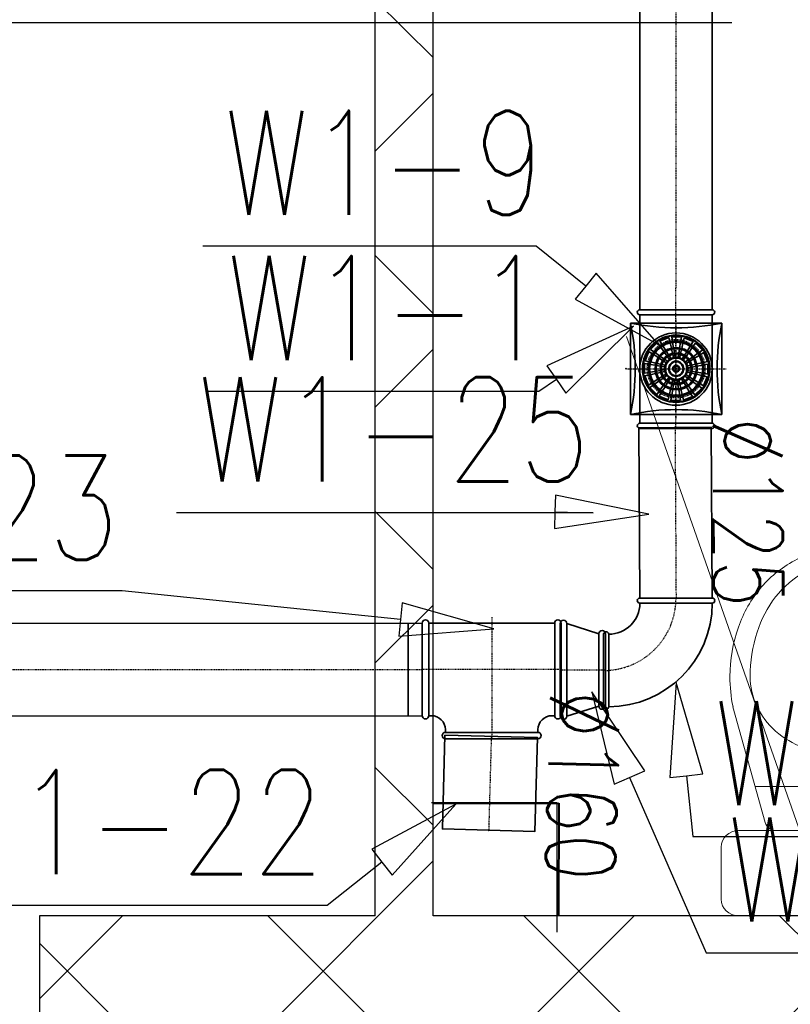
# Model space of a CAD drawing. Header units: millimetres. Extents: x 2263 to 12009, y 1338 to 5538.
# Tile 45 of 78: x 6151 to 6285, y 2564 to 2734. Entities that reach past the tile are written whole.
import ezdxf
from ezdxf.enums import TextEntityAlignment as Align

# ---------------------------------------------------------------- set-up
doc = ezdxf.new("R2010")
doc.units = ezdxf.units.MM
for name, pattern in [('ACAD_ISO05W100', [33, 24, -3, 0, -3, 0, -3]), ('CENTER', [0.55, 0.37, -0.06, 0.06, -0.06]), ('HIDDEN', [0.125, 0.085, -0.04])]:
    doc.linetypes.add(name, pattern=pattern)
for name, color, linetype, lineweight in [('A_sanitarka', 140, 'Continuous', 13), ('A_ściany istniejące hatch', 82, 'Continuous', 9), ('ciepła woda', 1, 'ACAD_ISO05W100', 40), ('kontury', 118, 'Continuous', 0), ('sanitarka', 140, 'Continuous', 13), ('WEN_N1-_ATRYBUT', 6, 'Continuous', 25), ('WEN_W1-_ZLICZAC', 140, 'Continuous', 35)]:
    doc.layers.add(name, color=color, linetype=linetype, lineweight=lineweight)
for name, color, linetype in [('Konstrukcja - Ściany zew', 7, 'Continuous'), ('WEN_W1-_ATRYBUT', 6, 'Continuous'), ('WEN_W1-_OSIE', 2, 'CENTER')]:
    doc.layers.add(name, color=color, linetype=linetype)
doc.styles.add('STYL_WENTYLE', font='romans.shx', dxfattribs={"width": 0.8})

# ---------------------------------------------------------------- blocks, each defined once
blk = doc.blocks.new('miska wc2')
at = {"layer": 'sanitarka'}
for p, q in [((11.85, 20), (2.85, 20)), ((11.85, 20), (2.85, 20)), ((16.11, 12.39), (36.08, 17.97)), ((16.11, 12.39), (36.08, 17.97)), ((0, 17), (0, -17)), ((0, 17), (0, -17)), ((14.7, -17), (14.7, 17)), ((14.7, -17), (14.7, 17)), ((22.3, 14.12), (22.3, -14.12)), ((14.7, 10.46), (14.7, -10.46)), ((14.7, 10.46), (14.7, -10.46)), ((34.65, 4), (40.35, 4)), ((32.75, -2), (32.75, 2)), ((42.25, 2), (42.25, -2)), ((40.35, -4), (34.65, -4)), ((36.08, -17.97), (16.11, -12.39)), ((36.08, -17.97), (16.11, -12.39)), ((2.85, -20), (11.85, -20)), ((2.85, -20), (11.85, -20))]:
    blk.add_line(p, q, dxfattribs=at)
at = {"layer": 'sanitarka', "extrusion": (0, 0, -1)}
for centre, major_axis, start_param, end_param in [((2.85, 17), (0, 3), -1.570796, 0), ((2.85, 17), (0, 3), -1.570796, 0), ((11.85, 17), (0, 3), 0, 1.570796), ((11.85, 17), (0, 3), 0, 1.570796), ((41.3, -10.01), (0, 28.51), -0.193886, 0), ((41.3, -10.01), (0, 28.51), -0.193886, 0), ((41.3, -10.01), (0, 28.51), 0, 0.321605), ((41.3, -10.01), (0, 28.51), 0, 0.321605), ((42.85, -5.11), (0, 23.34), 0.321605, 0.677386), ((42.85, -5.11), (0, 23.34), 0.321605, 0.677386), ((41.69, 0.98), (0, 14.1), -0.819867, -0.417686), ((41.3, 1.91), (0, 13.09), -0.417686, 0), ((41.3, -12.92), (0, 27.92), 0, 0.294283), ((43.13, -6.57), (0, 21.29), 0.294283, 0.631691), ((16.6, 10.46), (0, 2), -1.570796, -0.259108), ((16.6, 10.46), (0, 2), -1.570796, -0.259108), ((45.23, -1.99), (0, 19.34), 0.677386, 1.095246), ((45.23, -1.99), (0, 19.34), 0.677386, 1.095246), ((42.3, 0.39), (0, 14.98), -1.201895, -0.819867), ((45.92, -2.55), (0, 16.3), 0.631691, 1.055683), ((48.9, 0), (0, 15), 1.095246, 1.570796), ((48.9, 0), (0, 15), 1.095246, 1.570796), ((43.25, 0), (0, 16.05), -1.570796, -1.201895), ((50.21, 0), (0, 11.13), 1.055683, 1.570796), ((34.65, 2), (0, 2), -1.570796, 0), ((40.35, 2), (0, 2), 0, 1.570796), ((43.25, 0), (0, 16.05), -1.939697, -1.570796), ((50.21, 0), (0, 11.13), 1.570796, 2.08591), ((48.9, 0), (0, 15), 1.570796, 2.046347), ((48.9, 0), (0, 15), 1.570796, 2.046347), ((34.65, -2), (0, 2), 3.141593, 4.712389), ((40.35, -2), (0, 2), 1.570796, 3.141593), ((42.3, -0.39), (0, 14.98), -2.321725, -1.939697), ((45.92, 2.55), (0, 16.3), 2.08591, 2.509902), ((45.23, 1.99), (0, 19.34), 2.046347, 2.464206), ((45.23, 1.99), (0, 19.34), 2.046347, 2.464206), ((16.6, -10.46), (0, 2), -2.882484, -1.570796), ((16.6, -10.46), (0, 2), -2.882484, -1.570796), ((41.69, -0.98), (0, 14.1), -2.723906, -2.321725), ((43.13, 6.57), (0, 21.29), 2.509902, 2.84731), ((42.85, 5.11), (0, 23.34), 2.464206, 2.819987), ((42.85, 5.11), (0, 23.34), 2.464206, 2.819987), ((41.3, -1.91), (0, 13.09), 3.141593, 3.559279), ((41.3, 12.92), (0, 27.92), 2.84731, 3.141593), ((2.85, -17), (0, 3), 3.141593, 4.712389), ((2.85, -17), (0, 3), 3.141593, 4.712389), ((11.85, -17), (0, 3), 1.570796, 3.141593), ((11.85, -17), (0, 3), 1.570796, 3.141593), ((41.3, 10.01), (0, 28.51), 3.141593, 3.335479), ((41.3, 10.01), (0, 28.51), 3.141593, 3.335479), ((41.3, 10.01), (0, 28.51), 2.819987, 3.141593), ((41.3, 10.01), (0, 28.51), 2.819987, 3.141593)]:
    blk.add_ellipse(centre, major_axis=major_axis, ratio=0.95, start_param=start_param, end_param=end_param, dxfattribs=at)
blk = doc.blocks.new('SILENT_12')
for p, q in [((-0.5, -0.5), (-0.5, 0.5)), ((-0.5, 0.5), (0.5, 0.5)), ((0.5, -0.5), (0.5, 0.5)), ((-0.178, 0.302), (-0.079, 0.343)), ((-0.079, 0.343), (-0.068, 0.295)), ((-0.049, 0.347), (0.058, 0.347)), ((-0.049, 0.347), (-0.041, 0.3)), ((0.058, 0.347), (0.05, 0.299)), ((0.087, 0.339), (0.077, 0.293)), ((0.087, 0.339), (0.187, 0.298)), ((-0.28, 0.211), (-0.204, 0.287)), ((-0.204, 0.287), (-0.176, 0.247)), ((-0.178, 0.302), (-0.153, 0.262)), ((-0.169, 0.236), (-0.134, 0.188)), ((-0.146, 0.251), (-0.114, 0.201)), ((-0.065, 0.283), (-0.052, 0.225)), ((-0.039, 0.288), (-0.029, 0.229)), ((-0.027, 0.218), (-0.019, 0.173)), ((0.036, 0.216), (0.028, 0.171)), ((0.048, 0.286), (0.038, 0.228)), ((0.074, 0.281), (0.061, 0.223)), ((0.154, 0.246), (0.122, 0.196)), ((0.176, 0.231), (0.142, 0.182)), ((0.187, 0.298), (0.161, 0.257)), ((0.211, 0.28), (0.183, 0.242)), ((0.211, 0.28), (0.287, 0.204)), ((-0.339, 0.087), (-0.298, 0.187)), ((-0.298, 0.187), (-0.257, 0.161)), ((-0.28, 0.211), (-0.242, 0.183)), ((-0.246, 0.154), (-0.196, 0.122)), ((-0.231, 0.176), (-0.182, 0.142)), ((-0.186, 0.116), (-0.148, 0.091)), ((-0.173, 0.135), (-0.135, 0.109)), ((-0.128, 0.178), (-0.102, 0.141)), ((-0.108, 0.191), (-0.083, 0.152)), ((-0.096, 0.132), (-0.074, 0.102)), ((-0.078, 0.143), (-0.058, 0.112)), ((-0.05, 0.213), (-0.04, 0.169)), ((-0.038, 0.159), (-0.03, 0.123)), ((-0.017, 0.162), (-0.011, 0.126)), ((0.026, 0.161), (0.02, 0.125)), ((0.046, 0.156), (0.038, 0.12)), ((0.059, 0.211), (0.049, 0.167)), ((0.086, 0.139), (0.066, 0.108)), ((0.103, 0.127), (0.081, 0.096)), ((0.116, 0.186), (0.091, 0.148)), ((0.135, 0.173), (0.109, 0.135)), ((0.178, 0.128), (0.141, 0.102)), ((0.191, 0.108), (0.152, 0.083)), ((0.236, 0.169), (0.188, 0.134)), ((0.251, 0.146), (0.201, 0.114)), ((0.287, 0.204), (0.247, 0.176)), ((0.302, 0.178), (0.262, 0.153)), ((0.302, 0.178), (0.343, 0.079)), ((-0.347, -0.049), (-0.347, 0.058)), ((-0.347, 0.058), (-0.299, 0.05)), ((-0.339, 0.087), (-0.293, 0.077)), ((-0.286, 0.048), (-0.228, 0.038)), ((-0.281, 0.074), (-0.223, 0.061)), ((-0.216, 0.036), (-0.171, 0.028)), ((-0.211, 0.059), (-0.167, 0.049)), ((-0.161, 0.026), (-0.125, 0.02)), ((-0.156, 0.046), (-0.12, 0.038)), ((-0.139, 0.086), (-0.108, 0.066)), ((-0.127, 0.103), (-0.096, 0.081)), ((0.132, 0.096), (0.102, 0.074)), ((0.143, 0.078), (0.112, 0.058)), ((0.159, 0.038), (0.123, 0.03)), ((0.162, 0.017), (0.126, 0.011)), ((0.213, 0.05), (0.169, 0.04)), ((0.218, 0.027), (0.173, 0.019)), ((0.283, 0.065), (0.225, 0.052)), ((0.288, 0.039), (0.229, 0.029)), ((0.343, 0.079), (0.295, 0.068)), ((0.347, 0.049), (0.3, 0.041)), ((0.347, 0.049), (0.347, -0.058)), ((-0.347, -0.049), (-0.3, -0.041)), ((-0.343, -0.079), (-0.295, -0.068)), ((-0.302, -0.178), (-0.343, -0.079)), ((-0.288, -0.039), (-0.229, -0.029)), ((-0.283, -0.065), (-0.225, -0.052)), ((-0.218, -0.027), (-0.173, -0.019)), ((-0.213, -0.05), (-0.169, -0.04)), ((-0.191, -0.108), (-0.152, -0.083)), ((-0.178, -0.128), (-0.141, -0.102)), ((-0.162, -0.017), (-0.126, -0.011)), ((-0.159, -0.038), (-0.123, -0.03)), ((-0.143, -0.078), (-0.112, -0.058)), ((-0.132, -0.096), (-0.102, -0.074)), ((-0.103, -0.127), (-0.081, -0.096)), ((0.096, -0.132), (0.074, -0.102)), ((0.127, -0.103), (0.096, -0.081)), ((0.139, -0.086), (0.108, -0.066)), ((0.156, -0.046), (0.12, -0.038)), ((0.161, -0.026), (0.125, -0.02)), ((0.186, -0.116), (0.148, -0.091)), ((0.211, -0.059), (0.167, -0.049)), ((0.216, -0.036), (0.171, -0.028)), ((0.281, -0.074), (0.223, -0.061)), ((0.286, -0.048), (0.228, -0.038)), ((0.339, -0.087), (0.293, -0.077)), ((0.339, -0.087), (0.298, -0.187)), ((0.347, -0.058), (0.299, -0.05)), ((-0.302, -0.178), (-0.262, -0.153)), ((-0.287, -0.204), (-0.247, -0.176)), ((-0.211, -0.28), (-0.287, -0.204)), ((-0.251, -0.146), (-0.201, -0.114)), ((-0.236, -0.169), (-0.188, -0.134)), ((-0.176, -0.231), (-0.142, -0.182)), ((-0.154, -0.246), (-0.122, -0.196)), ((-0.135, -0.173), (-0.109, -0.135)), ((-0.116, -0.186), (-0.091, -0.148)), ((-0.086, -0.139), (-0.066, -0.108)), ((-0.059, -0.211), (-0.049, -0.167)), ((-0.046, -0.156), (-0.038, -0.12)), ((-0.036, -0.216), (-0.028, -0.171)), ((-0.026, -0.161), (-0.02, -0.125)), ((0.017, -0.162), (0.011, -0.126)), ((0.027, -0.218), (0.019, -0.173)), ((0.038, -0.159), (0.03, -0.123)), ((0.05, -0.213), (0.04, -0.169)), ((0.078, -0.143), (0.058, -0.112)), ((0.108, -0.191), (0.083, -0.152)), ((0.128, -0.178), (0.102, -0.141)), ((0.146, -0.251), (0.114, -0.201)), ((0.169, -0.236), (0.134, -0.188)), ((0.173, -0.135), (0.135, -0.109)), ((0.231, -0.176), (0.182, -0.142)), ((0.246, -0.154), (0.196, -0.122)), ((0.28, -0.211), (0.204, -0.287)), ((0.28, -0.211), (0.242, -0.183)), ((0.298, -0.187), (0.257, -0.161)), ((-0.211, -0.28), (-0.183, -0.242)), ((-0.187, -0.298), (-0.161, -0.257)), ((-0.087, -0.339), (-0.187, -0.298)), ((-0.087, -0.339), (-0.077, -0.293)), ((-0.074, -0.281), (-0.061, -0.223)), ((-0.058, -0.347), (-0.05, -0.299)), ((-0.048, -0.286), (-0.038, -0.228)), ((0.039, -0.288), (0.029, -0.229)), ((0.049, -0.347), (0.041, -0.3)), ((0.065, -0.283), (0.052, -0.225)), ((0.079, -0.343), (0.068, -0.295)), ((0.178, -0.302), (0.079, -0.343)), ((0.178, -0.302), (0.153, -0.262)), ((0.204, -0.287), (0.176, -0.247)), ((0.049, -0.347), (-0.058, -0.347)), ((-0.5, -0.5), (0.5, -0.5))]:
    blk.add_line(p, q)
for radius in [0.369, 0.362, 0.303, 0.29, 0.231, 0.219, 0.174, 0.163, 0.126, 0.117, 0.0831, 0.0769, 0.0381, 0.0283]:
    blk.add_circle((0, 0), radius)
for centre, start, end in [((0, 2.836), 257.9209, 282.0791), ((-2.836, 0), 347.9209, 12.0791), ((2.836, 0), 167.9209, 192.0791), ((0, -2.836), 77.9209, 102.0791)]:
    blk.add_arc(centre, 2.389, start, end)
blk = doc.blocks.new('SILENT-100_12')
at = {"linetype": 'HIDDEN'}
blk.add_circle((0, 0), 50, dxfattribs=at)
for p in [(-86.9, 0), (0, 0)]:
    blk.add_point(p)
at = {"layer": 'WEN_W1-_OSIE'}
for p, q in [((0, -86.9), (0, 86.9)), ((-86.9, 0), (86.9, 0))]:
    blk.add_line(p, q, dxfattribs=at)
at = {"xscale": 158, "yscale": 158, "zscale": 158}
blk.add_blockref('SILENT_12', (0, 0), dxfattribs=at)
at = {"layer": 'WEN_W1-_ATRYBUT', "style": 'STYL_WENTYLE', "width": 0.8, "flags": 8}
blk.add_attdef('WENTYLE', text='', height=180, dxfattribs=at).set_placement((0, 0), align=Align.BOTTOM_LEFT)
blk = doc.blocks.new('TPCL-SI160160_13')
blk.add_line((-108.8, -200), (108.8, -200))
for points in [[(80, 0), (-80, 0, 1), (-80, -11.2), (80, -11.2, 1)], [(-120, -200), (-120, -40, -1), (-108.8, -40), (-108.8, -200, -1)], [(120, -200), (120, -40, 1), (108.8, -40), (108.8, -200, 1)]]:
    blk.add_lwpolyline(points, format="xyb", close=True)
for points in [[(-108.8, -40), (-104, -40, 0.414214), (-80, -16), (-80, -11.2)], [(108.8, -40), (104, -40, -0.414214), (80, -16), (80, -11.2)]]:
    blk.add_lwpolyline(points, format="xyb")
for p in [(0, 0), (-120, -120), (120, -120)]:
    blk.add_point(p)
at = {"layer": 'WEN_W1-_OSIE'}
for p, q in [((0, -210), (0, 0)), ((-120, -120), (120, -120))]:
    blk.add_line(p, q, dxfattribs=at)
at = {"layer": 'WEN_W1-_ATRYBUT', "style": 'STYL_WENTYLE', "width": 0.8, "flags": 8}
blk.add_attdef('WENTYLE', text='', height=180, dxfattribs=at).set_placement((0, -120), align=Align.BOTTOM_LEFT)
blk = doc.blocks.new('TPCL-SI125125_14')
for p, q in [((8.75, 62.5), (196.25, 62.5)), ((8.75, -62.5), (196.25, -62.5))]:
    blk.add_line(p, q)
for points in [[(0, -62.5), (0, 62.5, -1), (8.75, 62.5), (8.75, -62.5, -1)], [(205, -62.5), (205, 62.5, 1), (196.25, 62.5), (196.25, -62.5, 1)]]:
    blk.add_lwpolyline(points, format="xyb", close=True)
blk.add_circle((102.5, 0), 62.5)
for p in [(0, 0), (205, 0)]:
    blk.add_point(p)
at = {"layer": 'WEN_W1-_OSIE'}
for p, q in [((102.5, -72.5), (102.5, 72.5)), ((0, 0), (205, 0))]:
    blk.add_line(p, q, dxfattribs=at)
at = {"layer": 'WEN_W1-_ATRYBUT', "style": 'STYL_WENTYLE', "width": 0.8, "flags": 8}
blk.add_attdef('WENTYLE', text='', height=180, dxfattribs=at).set_placement((102.5, 0), align=Align.BOTTOM_LEFT)
blk = doc.blocks.new('RSCLL-SI160125_11')
for p, q in [((11.2, 80), (66.8, 62.5)), ((66.8, -62.5), (11.2, -80))]:
    blk.add_line(p, q)
for points in [[(0, 80), (0, -80, 1), (11.2, -80), (11.2, 80, 1)], [(78, -62.5), (78, 62.5, 1), (66.8, 62.5), (66.8, -62.5, 1)]]:
    blk.add_lwpolyline(points, format="xyb", close=True)
for p in [(0, 0), (78, 0)]:
    blk.add_point(p)
at = {"layer": 'WEN_W1-_OSIE'}
blk.add_line((0, 0), (78, 0), dxfattribs=at)
at = {"layer": 'WEN_W1-_ATRYBUT', "style": 'STYL_WENTYLE', "width": 0.8, "flags": 8}
blk.add_attdef('WENTYLE', text='', height=180, dxfattribs=at).set_placement((0, 0), align=Align.BOTTOM_LEFT)
blk = doc.blocks.new('BPL-SI12590_11')
for points in [[(-125, 62.5), (-125, 187.5, -1), (-116.25, 187.5), (-116.25, 62.5, -1)], [(-62.5, 0), (62.5, 0, 1), (62.5, 8.75), (-62.5, 8.75, 1)]]:
    blk.add_lwpolyline(points, format="xyb", close=True)
for radius in [178.75, 53.75]:
    blk.add_arc((-116.25, 8.75), radius, 0, 90)
for p in [(-125, 125), (0, 0)]:
    blk.add_point(p)
at = {"layer": 'WEN_W1-_OSIE'}
blk.add_arc((-125, 0), 125, 0, 90, dxfattribs=at)
at = {"layer": 'WEN_W1-_ATRYBUT', "style": 'STYL_WENTYLE', "width": 0.8, "flags": 8}
blk.add_attdef('WENTYLE', text='', height=180, dxfattribs=at).set_placement((-62.5, 0), align=Align.BOTTOM_LEFT)
blk = doc.blocks.new('SR-C125_3386-3245403688_14')
blk.add_lwpolyline([(0, -62.5), (0, 62.5), (3386.3, 62.5), (3386.3, -62.5)], close=True)
blk.add_point((0, 0))
at = {"layer": 'WEN_W1-_OSIE'}
blk.add_line((0, 0), (3386.3, 0), dxfattribs=at)
at = {"layer": 'WEN_W1-_ATRYBUT', "style": 'STYL_WENTYLE', "width": 0.8, "flags": 8}
blk.add_attdef('WENTYLE', text='', height=180, dxfattribs=at).set_placement((1693.2, 0), align=Align.BOTTOM_LEFT)
at = {"layer": 'WEN_W1-_OSIE', "color": 3, "style": 'STYL_WENTYLE', "width": 0.8, "flags": 8}
blk.add_attdef('FI_KANALU', text='', height=120, dxfattribs=at).set_placement((1693.2, 125), align=Align.MIDDLE_CENTER)
blk = doc.blocks.new('SR-C125_294-7209008027_14')
blk.add_lwpolyline([(0, -62.5), (0, 62.5), (294.7, 62.5), (294.7, -62.5)], close=True)
for p in [(0, 0), (294.7, 0)]:
    blk.add_point(p)
at = {"layer": 'WEN_W1-_OSIE'}
blk.add_line((0, 0), (294.7, 0), dxfattribs=at)
at = {"layer": 'WEN_W1-_ATRYBUT', "style": 'STYL_WENTYLE', "width": 0.8, "flags": 8}
blk.add_attdef('WENTYLE', text='', height=180, dxfattribs=at).set_placement((147.4, 0), align=Align.BOTTOM_LEFT)
at = {"layer": 'WEN_W1-_OSIE', "color": 3, "style": 'STYL_WENTYLE', "width": 0.8, "flags": 8}
blk.add_attdef('FI_KANALU', text='', height=120, dxfattribs=at).set_placement((147.4, 125), align=Align.MIDDLE_CENTER)
blk = doc.blocks.new('SR-C160_162-1502037105_14')
blk.add_lwpolyline([(0, -80), (0, 80), (162.2, 80), (162.2, -80)], close=True)
for p in [(0, 0), (162.2, 0)]:
    blk.add_point(p)
at = {"layer": 'WEN_W1-_OSIE'}
blk.add_line((0, 0), (162.2, 0), dxfattribs=at)
at = {"layer": 'WEN_W1-_ATRYBUT', "style": 'STYL_WENTYLE', "width": 0.8, "flags": 8}
blk.add_attdef('WENTYLE', text='', height=180, dxfattribs=at).set_placement((81.1, 0), align=Align.BOTTOM_LEFT)
at = {"layer": 'WEN_W1-_OSIE', "color": 3, "style": 'STYL_WENTYLE', "width": 0.8, "flags": 8}
blk.add_attdef('FI_KANALU', text='', height=120, dxfattribs=at).set_placement((81.1, 160), align=Align.MIDDLE_CENTER)
blk = doc.blocks.new('SR-C160_12024-4073182513_14')
blk.add_line((12000, -80), (12000, 80))
blk.add_lwpolyline([(0, -80), (0, 80), (12024.4, 80), (12024.4, -80)], close=True)
blk.add_point((12024.4, 0))
at = {"layer": 'WEN_W1-_OSIE'}
blk.add_line((0, 0), (12024.4, 0), dxfattribs=at)
at = {"layer": 'WEN_W1-_ATRYBUT', "style": 'STYL_WENTYLE', "width": 0.8, "flags": 8}
blk.add_attdef('WENTYLE', text='', height=180, dxfattribs=at).set_placement((6012.2, 0), align=Align.BOTTOM_LEFT)
at = {"layer": 'WEN_W1-_OSIE', "color": 3, "style": 'STYL_WENTYLE', "width": 0.8, "flags": 8}
blk.add_attdef('FI_KANALU', text='', height=120, dxfattribs=at).set_placement((6012.2, 160), align=Align.MIDDLE_CENTER)

msp = doc.modelspace()

# ---------------------------------------------------------------- hatches: boundary and pattern name
at = {"layer": 'A_ściany istniejące hatch', "linetype": 'ByBlock', "lineweight": 25}
h = msp.add_hatch(dxfattribs=at)
h.set_pattern_fill('NET', color=0, scale=250, angle=45)
h.set_pattern_definition([(45, (37537.47, -788.94), (-22.097087, 22.097087), []), (135, (37537.47, -788.94), (-22.097087, -22.097087), [])])
h.paths.add_polyline_path([(5550.83871, 4367.38309), (5592.83871, 4367.38308), (5592.83871, 4105.38308), (5802.83871, 4105.38308), (5802.83871, 4063.38308), (5550.83871, 4063.38308)], flags=16)
h.paths.add_polyline_path([(6144.84036, 4091.38308), (6144.84036, 4031.38308), (6024.83871, 4031.38308), (6024.83871, 3871.38308), (5964.83871, 3871.38308), (5964.83871, 4063.38308), (5922.83871, 4063.38308), (5922.83871, 4105.38308), (5926.83871, 4105.38308), (5926.83871, 4764.38308), (5592.83871, 4764.38308), (5592.83871, 4718.38308), (5550.83871, 4718.38308), (5550.83871, 4808.38308), (6008.83871, 4808.38308), (6008.8387, 4764.38308), (5970.83871, 4764.38308), (5970.83871, 4091.38308)], flags=17)
h.paths.add_polyline_path([(6748.83871, 4091.38308), (6890.83871, 4091.38308), (6890.83871, 4153.38308), (6934.83871, 4153.38308), (6934.83871, 3868.38309), (6874.83871, 3868.38309), (6874.83871, 4031.38308), (6748.83871, 4031.38308)], flags=17)
h.paths.add_polyline_path([(6791.83871, 3211.38308), (6874.83871, 3211.38308), (6874.83871, 3326.38309), (6934.83871, 3326.38309), (6934.83871, 3153.38308), (6874.83871, 3153.38308), (6874.83871, 3186.38308), (6791.83871, 3186.38308)], flags=17)
h.paths.add_polyline_path([(6434.83871, 3781.38308), (6464.83871, 3781.38308), (6464.83871, 3751.38308), (6434.83871, 3751.38308)], flags=17)
h.paths.add_polyline_path([(6434.83871, 3487.38308), (6464.83871, 3487.38308), (6464.83871, 3517.38308), (6434.83871, 3517.38308)], flags=17)
h.paths.add_polyline_path([(5946.83871, 1941.38308), (6006.83871, 1941.38308), (6006.83871, 1781.38308), (6244.83871, 1781.38308), (6244.83871, 1961.38308), (6304.83871, 1961.38308), (6304.83871, 1781.38308), (6874.83871, 1781.38308), (6874.83871, 1931.38308), (6934.83871, 1931.38308), (6934.83871, 1721.38308), (5946.83871, 1721.38308)])
h.paths.add_polyline_path([(3464.83871, 5091.38308), (3677.83871, 5091.38309), (3677.8387, 5185.4173), (3702.8387, 5185.4173), (3702.8387, 5066.38308), (3464.83871, 5066.38308)], flags=17)
h.paths.add_polyline_path([(4097.83871, 5065.72859), (4132.83871, 5065.72859), (4132.83871, 5185.4173), (4097.83871, 5185.4173)], flags=17)
h.paths.add_polyline_path([(4387.83871, 3241.38308), (4457.83869, 3241.38308), (4457.83869, 3181.38308), (4387.83871, 3181.38308)], flags=17)
h.paths.add_polyline_path([(4797.83871, 3241.38308), (4867.83871, 3241.38308), (4867.83871, 3181.38308), (4797.83871, 3181.38308)], flags=17)
h.paths.add_polyline_path([(5238.83871, 3241.38308), (5306.83869, 3241.38308), (5306.83869, 3181.38308), (5238.83871, 3181.38308)], flags=17)
h.paths.add_polyline_path([(5441.83871, 3241.38308), (5522.83869, 3241.38308), (5522.83869, 3181.38308), (5441.83871, 3181.38308)], flags=17)
h.paths.add_polyline_path([(6024.83871, 3741.38308), (5964.83871, 3741.38308), (5964.83871, 3665.38308), (6024.83871, 3665.38308)], flags=17)
h.paths.add_polyline_path([(5592.83871, 4588.38308), (5550.83871, 4588.38308), (5550.83871, 4497.38309), (5592.83871, 4497.38309)], flags=16)
h.paths.add_polyline_path([(6138.83871, 4808.38308), (6272.83871, 4808.38308), (6272.83871, 4764.38308), (6138.83871, 4764.38308)], flags=17)
h.paths.add_polyline_path([(6890.83871, 4488.38309), (6934.83871, 4488.38309), (6934.83871, 4563.38308), (6890.83871, 4563.38308)], flags=17)
h.paths.add_polyline_path([(6890.83871, 4283.38308), (6934.83871, 4283.38308), (6934.83871, 4358.38308), (6890.83871, 4358.38308)], flags=17)
h.paths.add_polyline_path([(6874.83871, 3662.38309), (6934.83871, 3662.38309), (6934.83871, 3738.38309), (6874.83871, 3738.38309)], flags=17)
h.paths.add_polyline_path([(6874.83871, 3456.38309), (6934.83871, 3456.38309), (6934.83871, 3532.38309), (6874.83871, 3532.38309)], flags=17)
h.paths.add_polyline_path([(6874.83871, 2948.38309), (6934.83871, 2948.38309), (6934.83871, 3023.38308), (6874.83871, 3023.38308)], flags=17)
h.paths.add_polyline_path([(6874.83871, 2743.38309), (6934.83871, 2743.38309), (6934.83871, 2818.38308), (6874.83871, 2818.38308)], flags=17)
h.paths.add_polyline_path([(6874.83871, 2271.38309), (6934.83871, 2271.38309), (6934.83871, 2341.38308), (6874.83871, 2341.38308)], flags=17)
h.paths.add_polyline_path([(6934.83871, 2066.38308), (6874.83871, 2066.38308), (6874.83871, 2136.38308), (6934.83871, 2136.38308)], flags=17)
h.paths.add_polyline_path([(5649.83871, 2181.38308), (5719.83871, 2181.38308), (5719.83871, 2121.38308), (5649.83871, 2121.38308)], flags=17)
h.paths.add_polyline_path([(5444.83871, 2121.38308), (5514.83871, 2121.38308), (5514.83871, 2181.38308), (5444.83871, 2181.38308)], flags=17)
h.paths.add_polyline_path([(5239.83871, 2181.38308), (5309.83871, 2181.38308), (5309.83871, 2121.38308), (5239.83871, 2121.38308)], flags=17)
h.paths.add_polyline_path([(4982.83871, 2121.38308), (5104.83869, 2121.38308), (5104.83869, 2181.38308), (4982.83871, 2181.38308)], flags=17)
h.paths.add_polyline_path([(4777.83871, 2181.38308), (4847.83871, 2181.38308), (4847.83871, 2121.38308), (4777.83871, 2121.38308)], flags=17)
h.paths.add_polyline_path([(4572.83871, 2121.38308), (4642.83871, 2121.38308), (4642.83871, 2181.38308), (4572.83871, 2181.38308)], flags=17)
h.paths.add_polyline_path([(4367.83871, 2181.38308), (4437.83871, 2181.38308), (4437.83871, 2121.38308), (4367.83871, 2121.38308)], flags=17)
h.paths.add_polyline_path([(6256.83871, 2181.38308), (6170.33871, 2181.38308), (6170.35412, 2121.38308), (6244.83871, 2121.38308), (6244.83871, 2071.38308), (6304.83871, 2071.38308), (6304.83871, 2314.88308), (6256.83871, 2314.88308)], flags=17)
h.paths.add_polyline_path([(6060.33871, 2181.38308), (6060.35412, 2121.38308), (6006.83871, 2121.38308), (6006.83871, 2081.38308), (5946.83871, 2081.38308), (5946.83871, 2121.38308), (5854.83871, 2121.38308), (5854.83871, 2181.38308)], flags=17)
h.paths.add_polyline_path([(4072.83871, 2075.38308), (4132.83871, 2075.38308), (4132.83871, 2121.38308), (4232.83871, 2121.38308), (4232.83869, 2181.38308), (4072.83871, 2181.38308)], flags=17)
h.paths.add_polyline_path([(5862.83871, 3241.38308), (5964.83871, 3241.38308), (5964.83871, 3535.38308), (6024.83871, 3535.38308), (6024.83871, 3211.38308), (6041.83871, 3211.38308), (6041.83871, 3186.38308), (6024.83871, 3186.38308), (6024.83871, 2831.38308), (6051.83871, 2831.38308), (6051.83871, 2751.38308), (6024.83871, 2751.38308), (6024.83871, 2531.38308), (5849.33871, 2531.38308), (5849.33871, 2579.38308), (5984.83871, 2579.38308), (5984.83871, 3181.38308), (5862.83871, 3181.38308)], flags=17)
h.paths.add_polyline_path([(5657.83871, 3241.38308), (5727.83871, 3241.38308), (5727.83871, 3181.38308), (5694.83871, 3181.38308), (5694.83871, 3015.38308), (5662.83871, 3015.38309), (5662.83871, 3181.38308), (5657.83871, 3181.38308)], flags=17)
h.paths.add_polyline_path([(5415.83871, 2579.38308), (5662.83871, 2579.38308), (5662.83871, 2729.38309), (5694.83871, 2729.38309), (5694.83871, 2579.38308), (5739.33871, 2579.38308), (5739.33871, 2531.38308), (5415.83871, 2531.38308)], flags=17)
h.paths.add_polyline_path([(4426.83871, 2579.38308), (4426.83871, 2531.38308), (4666.83871, 2531.38308), (4666.83871, 2579.38308), (4662.83871, 2579.38308), (4662.83871, 2671.38308), (4634.83871, 2671.38308), (4634.83871, 2579.38308)], flags=17)
h.paths.add_polyline_path([(4072.83871, 3272.38308), (4132.83871, 3272.38308), (4132.83871, 3241.38308), (4252.83871, 3241.38308), (4252.83869, 3181.38308), (4112.83871, 3181.38308), (4112.83871, 2579.38308), (4316.83871, 2579.38308), (4316.83871, 2531.38308), (4072.83871, 2531.38308)], flags=17)
h.paths.add_polyline_path([(4132.83871, 3568.79816), (4072.83871, 3568.79816), (4072.83871, 3412.3831), (4132.83871, 3412.3831)], flags=17)
h.paths.add_polyline_path([(4132.83871, 3783.35665), (4072.83871, 3783.35665), (4072.83871, 3703.79816), (4132.83871, 3703.79816)], flags=17)
h.paths.add_polyline_path([(4132.83871, 3998.38308), (4072.83871, 3998.38308), (4072.83871, 3918.35666), (4132.83871, 3918.35666)], flags=17)
h.paths.add_polyline_path([(4132.83871, 4318.38308), (4072.83871, 4318.38308), (4072.83871, 4133.38308), (4132.83871, 4133.38308)], flags=17)
h.paths.add_polyline_path([(4132.83871, 4523.38308), (4072.83871, 4523.38308), (4072.83871, 4453.3831), (4132.83871, 4453.3831)], flags=17)
h.paths.add_polyline_path([(4132.83871, 4738.38308), (4072.83871, 4738.38308), (4072.83871, 4658.38308), (4132.83871, 4658.38308)], flags=17)
h.paths.add_polyline_path([(3082.83871, 4463.49943), (3022.83871, 4463.49943), (3022.83871, 4533.47941), (3082.83871, 4533.47941), (3082.83871, 4535.38308), (3542.83871, 4535.38308), (3542.83871, 4525.38308), (3511.73871, 4525.38308), (3511.73871, 4449.38308), (3496.73871, 4449.38308), (3496.73871, 4525.38308), (3240.83871, 4525.38308), (3240.83871, 4510.37993), (3233.83871, 4510.37993), (3233.83871, 4525.38308), (3082.83871, 4525.38308)])
h.paths.add_polyline_path([(3082.83871, 4408.38308), (3082.83871, 4415.38308), (3233.83871, 4415.38308), (3233.83871, 4420.37993), (3240.83871, 4420.37993), (3240.83871, 4397.90202), (3233.83871, 4397.90202), (3233.83871, 4408.38308)], flags=17)
h.paths.add_polyline_path([(3022.83871, 4328.49943), (3082.83871, 4328.49943), (3082.83871, 4298.38308), (3233.83871, 4298.38308), (3233.83871, 4307.90202), (3240.83871, 4307.90202), (3240.83871, 4298.38308), (3496.73871, 4298.38308), (3496.73871, 4354.38308), (3511.73871, 4354.38308), (3511.73871, 4298.38308), (3539.83871, 4298.38308), (3539.83871, 4283.38308), (3082.83871, 4283.38308), (3082.83871, 4258.01945), (3022.83871, 4258.01945)])
h.paths.add_polyline_path([(3022.83871, 4128.01945), (3082.83871, 4128.01945), (3082.83871, 4083.38308), (3674.83871, 4083.38308), (3674.83871, 4100.64844), (3722.83871, 4100.64844), (3722.83871, 3771.38225), (3674.83871, 3771.38225), (3674.83871, 4043.38308), (3082.83871, 4043.38308), (3082.83871, 3965.51194), (3022.83871, 3965.51194)])
h.paths.add_polyline_path([(3022.83871, 3625.53195), (3082.83871, 3625.53195), (3082.83871, 3603.38308), (3674.83871, 3603.38308), (3674.83871, 3661.38225), (3722.83871, 3661.38225), (3722.83871, 3264.38225), (3674.83871, 3264.38225), (3674.83871, 3578.38308), (3082.83871, 3578.38308), (3082.83871, 3555.31567), (3022.83871, 3555.31567)])
h.paths.add_polyline_path([(3022.83871, 3211.185), (3082.83871, 3211.185), (3082.83871, 3141.38308), (3674.83871, 3141.38308), (3674.83871, 3154.38225), (3722.83871, 3154.38225), (3722.83871, 3095.74402), (3674.83871, 3095.74402), (3674.83871, 3098.38308), (3082.83871, 3098.38308), (3082.83871, 3046.185), (3022.83871, 3046.185)])
h.paths.add_polyline_path([(3022.83871, 2911.185), (3082.83871, 2911.185), (3082.83871, 2856.60282), (3141.83871, 2856.60282), (3141.83871, 2998.3005), (3151.20249, 2998.3005), (3151.20249, 2992.3005), (3147.83871, 2992.3005), (3147.83871, 2856.60282), (3244.83871, 2856.60282), (3244.83871, 2992.3005), (3240.20249, 2992.3005), (3240.20249, 2998.3005), (3255.38391, 2998.3005), (3255.38391, 2992.3005), (3250.83871, 2992.3005), (3250.83871, 2856.60282), (3347.83871, 2856.60282), (3347.83871, 2992.3005), (3344.38391, 2992.3005), (3344.38391, 2998.3005), (3353.83871, 2998.3005), (3353.83871, 2963.3005), (3358.01039, 2963.3005), (3358.01039, 2957.3005), (3353.83871, 2957.3005), (3353.83871, 2856.60282), (3521.83871, 2856.60282), (3521.83871, 2957.3005), (3447.0104, 2957.3005), (3447.01039, 2963.3005), (3527.83871, 2963.3005), (3527.83871, 2856.60282), (3674.83871, 2856.60282), (3674.83871, 2985.74402), (3722.83871, 2985.74402), (3722.83871, 2838.88915), (3674.83871, 2838.88915), (3674.83871, 2841.60282), (3527.83871, 2841.60282), (3527.83871, 2799.30282), (3521.83871, 2799.30282), (3521.83871, 2841.60282), (3082.83871, 2841.60282), (3022.83871, 2841.60282)])
h.paths.add_polyline_path([(3022.83871, 3760.53195), (3082.83871, 3760.53195), (3082.83871, 3830.51194), (3022.83871, 3830.51194)])
h.paths.add_polyline_path([(3022.83871, 3346.185), (3082.83871, 3346.185), (3082.83871, 3420.31567), (3022.83871, 3420.31567)], flags=17)
h.paths.add_polyline_path([(3022.83871, 2636.62284), (3082.83871, 2636.62284), (3082.83871, 2706.60282), (3022.83871, 2706.60282)], flags=17)
h.paths.add_polyline_path([(3022.83871, 2431.64285), (3022.83871, 2501.62284), (3082.83871, 2501.62284), (3082.83871, 2491.62284), (3129.83871, 2491.62284), (3129.83871, 2662.60284), (3141.04943, 2662.60284), (3141.04943, 2656.60284), (3135.83871, 2656.60284), (3135.83871, 2491.62284), (3234.83871, 2491.62284), (3234.83871, 2656.60284), (3230.04943, 2656.60284), (3230.04943, 2662.60284), (3245.35057, 2662.60284), (3245.35057, 2656.60284), (3240.83871, 2656.60284), (3240.83871, 2491.62284), (3337.83871, 2491.62284), (3337.83871, 2656.60284), (3334.35057, 2656.60284), (3334.35056, 2662.60284), (3348.38391, 2662.60284), (3348.38391, 2656.60284), (3343.83871, 2656.60284), (3343.83871, 2491.62284), (3440.83871, 2491.62284), (3440.83871, 2656.60284), (3437.38391, 2656.60284), (3437.38391, 2662.60284), (3440.83871, 2662.60284), (3440.83871, 2706.60282), (3521.83871, 2706.60282), (3521.83871, 2710.30282), (3527.83871, 2710.30282), (3527.83871, 2696.27529), (3521.83871, 2696.27529), (3521.83871, 2700.60282), (3446.83871, 2700.60282), (3446.83871, 2491.62284), (3521.83871, 2491.62284), (3521.83871, 2607.27528), (3527.83871, 2607.27529), (3527.83871, 2491.62284), (3674.83871, 2491.62284), (3674.83871, 2728.88915), (3722.83871, 2728.88915), (3722.83871, 2295.08308), (3674.83871, 2295.08308), (3674.83871, 2476.62284), (3527.83871, 2476.62284), (3527.83871, 2379.11333), (3521.83871, 2379.11333), (3521.83871, 2476.62284), (3446.83871, 2476.62284), (3446.83871, 2283.78308), (3521.83871, 2283.78308), (3521.83871, 2290.11333), (3527.83871, 2290.11333), (3527.83871, 2274.08309), (3521.83871, 2274.08308), (3521.83871, 2277.78308), (3440.83871, 2277.78308), (3440.83871, 2351.38308), (3437.38391, 2351.38308), (3437.38391, 2357.38308), (3440.83871, 2357.38308), (3440.83871, 2476.62284), (3343.83871, 2476.62284), (3343.83871, 2357.38308), (3348.38391, 2357.38308), (3348.38391, 2351.38308), (3334.35057, 2351.38308), (3334.35057, 2357.38308), (3337.83871, 2357.38308), (3337.83871, 2476.62284), (3240.83871, 2476.62284), (3240.83871, 2357.38308), (3245.35057, 2357.38308), (3245.35057, 2351.38308), (3230.04943, 2351.38308), (3230.04943, 2357.38308), (3234.83871, 2357.38308), (3234.83871, 2476.62284), (3135.83871, 2476.62284), (3135.83871, 2357.38308), (3141.04943, 2357.38308), (3141.04943, 2351.38308), (3129.83871, 2351.38308), (3129.83871, 2476.62284), (3082.83871, 2476.62284), (3082.83871, 2431.64285)])
h.paths.add_polyline_path([(3142.83871, 2040.38308), (3082.83871, 2040.38308), (3082.83871, 2121.38308), (3022.83871, 2121.38308), (3022.83871, 2296.64285), (3082.83871, 2296.64285), (3082.83871, 2181.38308), (3521.83871, 2181.38308), (3521.83871, 2185.08308), (3527.83871, 2185.08309), (3527.83871, 2181.38308), (3674.83871, 2181.38308), (3674.83871, 2185.08308), (3722.83871, 2185.08308), (3722.83871, 2130.38309), (3697.83871, 2130.38308), (3697.83871, 2141.38308), (3527.83871, 2141.38308), (3527.83871, 2136.64285), (3521.83871, 2136.64285), (3521.83871, 2141.38308), (3337.83871, 2141.38308), (3337.83871, 2101.12992), (3312.83871, 2101.12992), (3312.83871, 2141.38308), (3142.83871, 2141.38308)])
h.paths.add_polyline_path([(3142.83871, 1791.38308), (3142.83871, 1830.38308), (3082.83871, 1830.38308), (3082.83871, 1731.38308), (4132.83871, 1731.38308), (4132.83871, 1935.38308), (4072.83871, 1935.38308), (4072.83871, 1791.38308)])
edge = h.paths.add_edge_path()
edge.add_line((6402.83871, 4808.38308), (6402.8387, 4764.38308))
edge.add_line((6402.8387, 4764.38308), (6440.83871, 4764.38308))
edge.add_line((6440.83871, 4764.38308), (6440.83871, 4614.38308))
edge.add_line((6440.83871, 4614.38308), (6467.83871, 4614.38308))
edge.add_line((6467.83871, 4614.38308), (6467.83871, 4764.38308))
edge.add_line((6467.83871, 4764.38308), (6890.83871, 4764.38308))
edge.add_line((6890.83871, 4764.38308), (6890.83871, 4693.38308))
edge.add_line((6890.83871, 4693.38308), (6934.83871, 4693.38308))
edge.add_line((6934.83871, 4693.38308), (6934.83871, 4808.38308))
edge.add_line((6934.83871, 4808.38308), (6402.83871, 4808.38313))
edge.add_line((3067.83871, 5185.4173), (3102.83871, 5185.4173))
edge.add_line((3102.83871, 5185.4173), (3102.83871, 5091.38309))
edge.add_line((3102.83871, 5091.38309), (3284.83871, 5091.38309))
edge.add_line((3284.83871, 5091.38309), (3284.83871, 5066.38308))
edge.add_line((3284.83871, 5066.38308), (3067.83871, 5066.38308))
edge.add_line((3067.83871, 5066.38308), (3067.83871, 5185.4173))
edge.add_line((4662.83871, 2781.38308), (4634.83871, 2781.38308))
edge.add_line((4634.83871, 2781.38308), (4634.83871, 3066.38308))
edge.add_line((4634.83871, 3066.38308), (4662.83871, 3066.38308))
edge.add_line((4662.83871, 3066.38308), (4662.83871, 2986.40213))
edge.add_line((4662.83871, 2986.40213), (4662.83871, 2894.77453))
edge.add_line((4662.83871, 2894.77453), (4662.83871, 2791.38308))
edge.add_line((4662.83871, 2791.38308), (4662.83869, 2781.38308))
edge.add_line((3972.83871, 5063.38308), (4132.83871, 5063.38308))
edge.add_line((4132.83871, 5063.38308), (4132.83871, 4873.38308))
edge.add_line((4132.83871, 4873.38308), (4072.83871, 4873.38308))
edge.add_line((4072.83871, 4873.38308), (4072.83871, 5003.38308))
edge.add_line((4072.83871, 5003.38308), (3972.83871, 5003.38308))
edge.add_line((3972.83871, 5003.38308), (3972.8387, 5063.38308))
edge.add_line((3464.83871, 5063.38308), (3822.83871, 5063.38308))
edge.add_line((3822.83871, 5063.38308), (3822.83871, 5003.38308))
edge.add_line((3822.83871, 5003.38308), (3722.83871, 5003.38308))
edge.add_line((3722.83871, 5003.38308), (3722.83871, 4210.64844))
edge.add_line((3722.83871, 4210.64844), (3674.83871, 4210.64844))
edge.add_line((3674.83871, 4210.64844), (3674.83871, 4283.38308))
edge.add_line((3674.83871, 4283.38308), (3634.83871, 4283.38308))
edge.add_line((3634.83871, 4283.38308), (3634.83871, 4298.38308))
edge.add_line((3634.83871, 4298.38308), (3674.83871, 4298.38308))
edge.add_line((3674.83871, 4298.38308), (3674.83871, 5003.38308))
edge.add_line((3674.83871, 5003.38308), (3464.83871, 5003.38308))
edge.add_line((3464.83871, 5003.38308), (3464.83871, 5063.38308))
edge.add_line((3312.83871, 2001.12992), (3337.83871, 2001.12992))
edge.add_line((3337.83871, 2001.12992), (3337.83871, 1966.38308))
edge.add_line((3337.83871, 1966.38308), (3697.83871, 1966.38308))
edge.add_line((3697.83871, 1966.38308), (3697.83871, 2032.41525))
edge.add_line((3697.83871, 2032.41525), (3722.83871, 2032.41525))
edge.add_line((3722.83871, 2032.41525), (3722.83871, 1961.38308))
edge.add_line((3722.83871, 1961.38308), (3392.83871, 1961.38308))
edge.add_line((3392.83871, 1961.38308), (3392.83871, 1941.38308))
edge.add_line((3392.83871, 1941.38308), (3312.83871, 1941.38308))
edge.add_line((3312.83871, 1941.38308), (3312.83871, 2001.12992))
h.paths.add_polyline_path([(5092.83871, 3066.38308), (5052.83871, 3066.38308), (5052.83871, 2579.38308), (4776.83871, 2579.38308), (4776.83871, 2531.38308), (5305.83871, 2531.38308), (5305.83871, 2579.38308), (5092.83871, 2579.38308)], flags=17)
h.paths.add_polyline_path([(5052.83871, 3166.38308), (5092.83871, 3166.38308), (5092.83871, 3181.38308), (5103.83871, 3181.38308), (5103.83871, 3241.38308), (5002.83871, 3241.38308), (5002.83871, 3181.38308), (5052.83871, 3181.38308)], flags=17)
h.paths.add_polyline_path([(6573.83871, 4031.38308), (6319.84036, 4031.38308), (6319.84036, 4091.38308), (6440.83871, 4091.38308), (6440.83871, 4164.38309), (6467.83871, 4164.38309), (6467.83871, 4091.38308), (6573.83871, 4091.38308)], flags=17)
h.paths.add_polyline_path([(6362.33489, 2788.38308), (6372.33489, 2788.38308), (6372.33489, 2803.38308), (6362.33489, 2803.38308)], flags=17)
h.paths.add_polyline_path([(6452.33489, 2960.38308), (6467.33489, 2960.38308), (6467.33489, 3186.38308), (6507.83871, 3186.38308), (6507.83871, 3211.38308), (6151.83871, 3211.38308), (6151.83871, 3186.38308), (6212.83871, 3186.38308), (6212.83871, 2960.38308), (6230.83871, 2960.38308), (6230.83871, 2970.38308), (6222.83871, 2970.38308), (6222.83871, 3186.38308), (6362.33489, 3186.38308), (6362.33489, 2970.38308), (6315.8387, 2970.38308), (6315.8387, 2960.38308), (6377.33489, 2960.38308), (6377.33489, 2970.38308), (6372.33489, 2970.38308), (6372.33489, 3186.38308), (6457.33489, 3186.38308), (6457.33489, 2970.38308), (6452.33489, 2970.38308)], flags=17)
h.paths.add_polyline_path([(6222.83871, 2803.38308), (6212.83871, 2803.38308), (6212.83871, 2579.38308), (6154.83871, 2579.38308), (6154.83871, 2531.38308), (6256.83871, 2531.38308), (6256.83871, 2424.88308), (6304.83871, 2424.88308), (6304.83871, 2531.38308), (6874.83871, 2531.38308), (6874.83871, 2476.38309), (6934.83871, 2476.38308), (6934.83871, 2613.38308), (6874.83871, 2613.38308), (6874.83871, 2579.38308), (6372.33489, 2579.38308), (6372.33489, 2688.38308), (6362.33489, 2688.38308), (6362.33489, 2579.38308), (6222.83871, 2579.38308)], flags=17)
h.paths.add_polyline_path([(3022.83871, 4873.4594), (3082.83871, 4873.4594), (3082.83871, 5003.38308), (3284.8387, 5003.38308), (3284.8387, 5063.38308), (3022.83871, 5063.38308)])
h.paths.add_polyline_path([(3082.83871, 4738.4594), (3022.83871, 4738.4594), (3022.83871, 4668.47941), (3082.83871, 4668.47941)])

# ---------------------------------------------------------------- linework, layer by layer
at = {"layer": 'ciepła woda'}
msp.add_lwpolyline([(6222.79321, 2598.75155), (6244.54934, 2598.85621), (6244.47534, 2579.37311)], dxfattribs=at)
at = {"layer": 'Konstrukcja - Ściany zew', "color": 0, "linetype": 'ByBlock', "lineweight": 25}
for p, q in [((6212.83871, 2579.38308), (6212.83871, 2803.38308)), ((6222.83871, 2579.38308), (6222.83871, 2803.38308)), ((6154.83871, 2579.38308), (6154.83871, 2531.38308)), ((6212.83871, 2579.38308), (6154.83871, 2579.38308)), ((6362.33489, 2579.38308), (6222.83871, 2579.38308))]:
    msp.add_line(p, q, dxfattribs=at)
at = {"layer": 'Konstrukcja - Ściany zew'}
for p, q in [((6222.5464, 2598.95696), (6244.17721, 2598.95696)), ((6244.17721, 2598.95696), (6244.17721, 2576.53167))]:
    msp.add_line(p, q, dxfattribs=at)
at = {"layer": 'kontury'}
msp.add_line((6256.2088, 2679.41847), (6363.10962, 2374.28666), dxfattribs=at)
at = {"layer": 'WEN_N1-_ATRYBUT'}
msp.add_lwpolyline([(6059.11714, 2730.43384), (6056.29805, 2729.84466), (6062.43129, 2714.57646), (6061.93623, 2731.02302), (6059.11714, 2730.43384), (6058.44147, 2733.66674), (6274.44147, 2733.66674)], dxfattribs=at)
at = {"layer": 'WEN_W1-_ATRYBUT'}
for points in [[(6249.19491, 2688.13496), (6247.38805, 2685.89227), (6261.81004, 2677.97137), (6251.00177, 2690.37765), (6249.19491, 2688.13496), (6240.65241, 2695.01737), (6183.05241, 2695.01737)], [(6244.1085, 2672.01429), (6245.74004, 2669.64101), (6257.45824, 2681.19169), (6242.47697, 2674.38758), (6244.1085, 2672.01429), (6241.10881, 2669.95213), (6183.50881, 2669.95213)], [(6243.87294, 2649.15761), (6243.79938, 2646.27855), (6260.06765, 2648.74382), (6243.9465, 2652.03667), (6243.87294, 2649.15761), (6250.49114, 2648.98851), (6178.49114, 2648.98851)], [(6217.17007, 2630.56571), (6216.87728, 2627.70064), (6233.28614, 2628.91876), (6217.46286, 2633.43079), (6217.17007, 2630.56571), (6169.11448, 2635.47666), (6097.11448, 2635.47666)], [(6266.55866, 2603.57697), (6269.42223, 2603.88415), (6264.83077, 2619.68456), (6263.69509, 2603.26979), (6266.55866, 2603.57697), (6267.68563, 2593.07118), (6325.28563, 2593.07118)], [(6256.72477, 2603.24106), (6259.36308, 2604.39593), (6250.2286, 2618.08153), (6254.08646, 2602.08618), (6256.72477, 2603.24106), (6269.97321, 2572.97508), (6341.97321, 2572.97508)], [(6213.99457, 2588.63459), (6215.77377, 2586.36989), (6226.73347, 2598.6426), (6212.21536, 2590.89928), (6213.99457, 2588.63459), (6204.4997, 2581.17518), (6132.4997, 2581.17518)]]:
    msp.add_lwpolyline(points, dxfattribs=at)

# ---------------------------------------------------------------- block references
at = {"layer": 'A_sanitarka', "color": 0, "linetype": 'ByBlock', "lineweight": 25, "rotation": 89.99999999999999}
msp.add_blockref('miska wc2', (6292.5868, 2579.38308), dxfattribs=at)
at = {"layer": 'WEN_W1-_ZLICZAC'}
for name, p, xscale, yscale, zscale, rotation in [('SR-C125_3386-3245403688_14', (6264.77284, 2684.05895), 0.1, 0.1, 0.1, 89.98243716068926), ('SR-C160_12024-4073182513_14', (5018.49852, 2621.76815), 0.09999999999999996, 0.09999999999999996, 0.09999999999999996, 0.008046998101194)]:
    msp.add_blockref(name, p, dxfattribs=dict(at, xscale=xscale, yscale=yscale, zscale=zscale, rotation=rotation))
ref = msp.add_blockref('TPCL-SI125125_14', (6264.77284, 2663.55895), dxfattribs=dict(at, xscale=0.1, yscale=0.1, zscale=0.1, rotation=90))
ref.add_attrib('WENTYLE', 'W1-9', dxfattribs={"layer": 'WEN_W1-_ATRYBUT', "height": 18, "style": 'STYL_WENTYLE', "width": 0.8, "flags": 8}).set_placement((6186.65241, 2695.01737), align=Align.BOTTOM_LEFT)
ref = msp.add_blockref('SILENT-100_12', (6264.80401, 2673.8597), dxfattribs=dict(at, xscale=0.1, yscale=0.1, zscale=0.1))
ref.add_attrib('WENTYLE', 'W1-1', dxfattribs={"layer": 'WEN_W1-_ATRYBUT', "height": 18, "style": 'STYL_WENTYLE', "width": 0.8, "flags": 8}).set_placement((6187.10881, 2669.95213), align=Align.BOTTOM_LEFT)
ref = msp.add_blockref('SR-C125_294-7209008027_14', (6264.6129, 2663.71652), dxfattribs=dict(at, xscale=0.1, yscale=0.1, zscale=0.1, rotation=270.3248783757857))
ref.add_attrib('WENTYLE', 'W1-25', dxfattribs={"layer": 'WEN_W1-_ATRYBUT', "height": 18, "style": 'STYL_WENTYLE', "width": 0.8, "flags": 8}).set_placement((6182.09114, 2648.98851), align=Align.BOTTOM_LEFT)
ref.add_attrib('FI_KANALU', '%%c125', dxfattribs={"layer": 'WEN_W1-_OSIE', "color": 3, "height": 12, "rotation": 270.3248784, "style": 'STYL_WENTYLE', "width": 0.8, "flags": 8}).set_placement((6277.19626, 2649.05159), align=Align.MIDDLE_CENTER)
ref = msp.add_blockref('TPCL-SI160160_13', (6232.93924, 2609.93703), dxfattribs=dict(at, xscale=0.1, yscale=0.1, zscale=0.1, rotation=180))
ref.add_attrib('WENTYLE', 'W1-23', dxfattribs={"layer": 'WEN_W1-_ATRYBUT', "height": 18, "style": 'STYL_WENTYLE', "width": 0.8, "flags": 8}).set_placement((6100.71448, 2635.47666), align=Align.BOTTOM_LEFT)
ref = msp.add_blockref('BPL-SI12590_11', (6252.28002, 2621.7449), dxfattribs=dict(at, xscale=0.1, yscale=0.1, zscale=0.1, rotation=270))
ref.add_attrib('WENTYLE', 'W1-7', dxfattribs={"layer": 'WEN_W1-_ATRYBUT', "height": 18, "style": 'STYL_WENTYLE', "width": 0.8, "flags": 8}).set_placement((6271.28563, 2593.07118), align=Align.BOTTOM_LEFT)
ref = msp.add_blockref('RSCLL-SI160125_11', (6244.79082, 2621.85197), dxfattribs=dict(at, xscale=0.1, yscale=0.1, zscale=0.1))
ref.add_attrib('WENTYLE', 'W1-24', dxfattribs={"layer": 'WEN_W1-_ATRYBUT', "height": 18, "style": 'STYL_WENTYLE', "width": 0.8, "flags": 8}).set_placement((6273.57321, 2572.97508), align=Align.BOTTOM_LEFT)
ref = msp.add_blockref('SR-C160_162-1502037105_14', (6232.87267, 2610.37853), dxfattribs=dict(at, xscale=0.09999999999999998, yscale=0.09999999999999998, zscale=0.09999999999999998, rotation=268.413435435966))
ref.add_attrib('WENTYLE', 'W1-22', dxfattribs={"layer": 'WEN_W1-_ATRYBUT', "height": 18, "style": 'STYL_WENTYLE', "width": 0.8, "flags": 8}).set_placement((6136.0997, 2581.17518), align=Align.BOTTOM_LEFT)
ref.add_attrib('FI_KANALU', '%%c160', dxfattribs={"layer": 'WEN_W1-_OSIE', "color": 3, "height": 12, "rotation": 268.4134354, "style": 'STYL_WENTYLE', "width": 0.8, "flags": 8}).set_placement((6248.64206, 2601.83113), align=Align.MIDDLE_CENTER)

doc.saveas('drawing.dxf')
